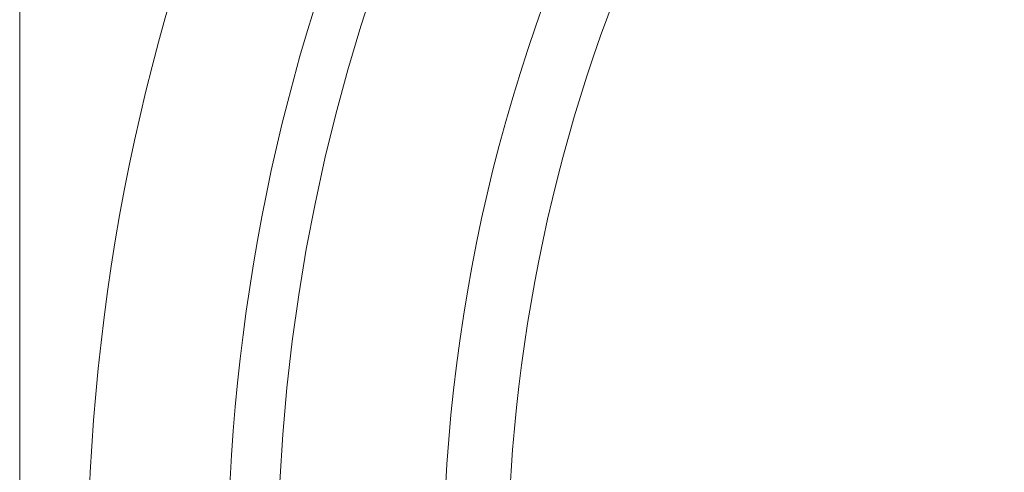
# Model space of a CAD drawing. Header units: millimetres. Extents: x 25 to 1460, y 35 to 806.
# Tile 5 of 46: x 25 to 117, y 612 to 655. Entities that reach past the tile are written whole.
import ezdxf

# ---------------------------------------------------------------- set-up
doc = ezdxf.new("R2010")
doc.units = ezdxf.units.MM
doc.layers.add('1', color=7, linetype='Continuous', true_color=0xffffff)

msp = doc.modelspace()

# ---------------------------------------------------------------- linework, layer by layer
at = {"layer": '1', "color": 8, "linetype": 'Continuous', "lineweight": 18}
msp.add_line((25.11, 405.304), (25.11, 800.004), dxfattribs=at)
at = {"layer": '1', "color": 155, "linetype": 'Continuous', "lineweight": 18}
for radius in [191, 177.917, 173.281]:
    msp.add_circle((222.46, 602.654), radius, dxfattribs=at)
for radius, start, end in [(157.803, 155.77859, 264.15438), (151.776, 156.02063, 180)]:
    msp.add_arc((222.46, 602.654), radius, start, end, dxfattribs=at)

doc.saveas('drawing.dxf')
